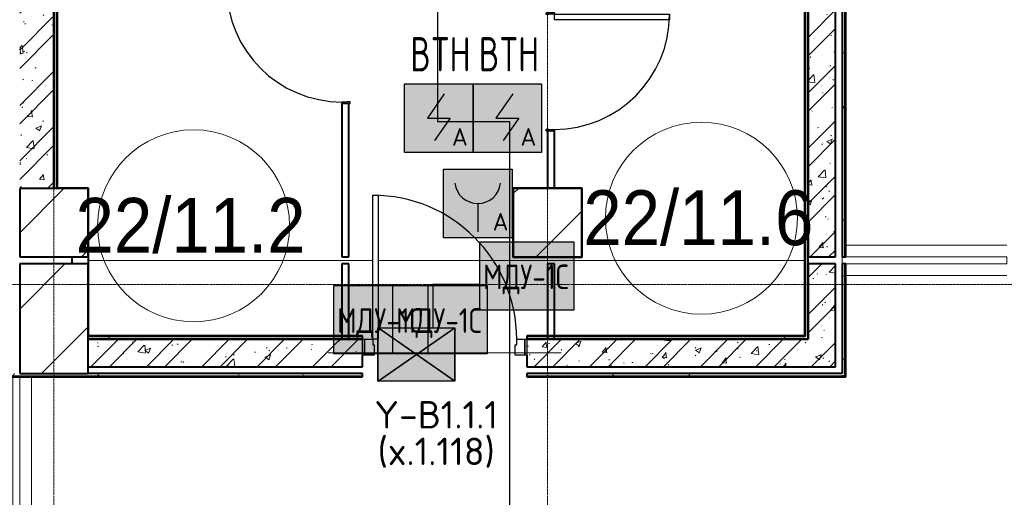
# Model space of a CAD drawing. Header units: millimetres. Extents: x -135639 to 224623, y -383017 to -59102.
# Tile 127 of 256: x 102744 to 109926, y -347868 to -344386. Entities that reach past the tile are written whole.
import ezdxf
from ezdxf.enums import TextEntityAlignment as Align

# ---------------------------------------------------------------- set-up
doc = ezdxf.new("R2010")
doc.units = ezdxf.units.MM
for name, pattern in [('CONTINOUS', [0]), ('Линия сетки', [25, 20, -2.5, 0, -2.5]), ('Штрих_3_1_5_', [4.5, 3, -1.5]), ('Штриховая_ш3 п1_5', [4.5, 3, -1.5])]:
    doc.linetypes.add(name, pattern=pattern)
for name, color, linetype, lineweight in [('A-000-M_MASS', 7, 'Continuous', 18), ('A-010-A_ROOM', 7, 'Continuous', 20), ('A-200-M_WALL', 7, 'Continuous', 18), ('A-200-M_WALL_INT', 7, 'Continuous', 18), ('A-200-M_WALL_PAT', 7, 'Continuous', 40), ('A-325-M_DOOR', 7, 'Continuous', 18), ('A-325-M_DOOR__FRAME', 7, 'Continuous', 30), ('A-325-M_DOOR_PANEL', 7, 'Continuous', 30), ('S-280-M_COLUMN', 7, 'Continuous', 18), ('S-280-M_STRUCT_FRAME', 7, 'Continuous', 18), ('Z-030-M_GRID', 7, 'Continuous', 9), ('Арматура воздуховодов', 7, 'Continuous', 18), ('ОС', 5, 'Continuous', 25), ('ПС', 7, 'Continuous', 40), ('СС-011-ПОЖ-СИГНАЛИЗАЦИЯ', 1, 'Continuous', 30)]:
    doc.layers.add(name, color=color, linetype=linetype, lineweight=lineweight)
doc.layers.add('A-010-M_ROOM_SEPARATION', color=4, linetype='Штриховая_ш3 п1_5', lineweight=40, true_color=0x00ffff)
doc.layers.add('ССПС', color=5, linetype='Continuous')
doc.styles.add('1111', font='isocpeur.ttf')
doc.styles.add('Arial_2', font='arial.ttf', dxfattribs={"width": 0.9, "height": 400})
doc.styles.add('ISOCPEUR', font='isocpeur.ttf', dxfattribs={"height": 300})
pattern_1 = [(50, (0, 0), (437.2423, -38.2536), [45.72, -502.92]), (355, (0, 0), (-84.5828, 458.5367), [36.576, -402.336]), (100.451, (36.44, -3.2), (352.662, 420.2802), [38.856, -427.416]), (46.184, (0, 121.9), (650.59, -100.9033), [68.58, -754.38]), (96.636, (54.2, 113.5), (569.766, 593.8263), [58.284, -641.125]), (351.184, (0, 121.9), (569.7716, 593.8214), [54.864, -603.504]), (21, (60.96, 91.44), (363.875, -245.4366), [45.72, -502.92]), (326, (60.96, 91.44), (148.3253, 442.0518), [36.576, -402.336]), (71.451, (91.3, 71), (512.201, 196.6115), [38.856, -427.416]), (37.5, (0, 0), (7.41278, 202.9318), [6.706, -390.754, 6.706, -401.726, -403.86]), (37.5, (0, 0), (7.41278, 202.9318), [-805.891, 6.706, -397.154]), (7.5, (0, 0), (160.36715, 240.43305), [6.706, -226.162, 6.706, -381.61, -153.924]), (7.5, (0, 0), (160.36715, 240.43305), [-621.182, 6.706, -147.218]), (327.5, (-135.94, 0), (325.41783, -13.7491), [6.706, -145.694, 6.706, -468.782, -630.936]), (327.5, (-135.94, 0), (325.41783, -13.7491), [-627.888, 6.706, -624.23]), (317.5, (-196.9, 0), (355.51, 61.0244), [6.706, -191.414, 6.706, -309.067, -448.056]), (317.5, (-196.9, 0), (355.51, 61.0244), [-513.893, 6.706, -441.35])]
pattern_2 = [(45, (0, 0), (-202.05576, 202.05576), []), (45, (134.7, 0), (-202.05576, 202.05576), [])]
pattern_3 = [(0, (0, 0), (812.8, 203.2), [67.056, -542.544, 67.056, -542.544, -3251.2]), (0, (0, 0), (812.8, 203.2), [-1219.2, 67.056, -1152.144, 67.056, -542.544, -1422.4]), (0, (0, 0), (812.8, 203.2), [-3048, 67.056, -339.344, 67.056, -948.944]), (120, (304.8, 101.6), (-582.37636, 602.30545), [67.056, -542.544, 67.056, -542.544, -3251.2]), (120, (304.8, 101.6), (-582.37636, 602.30545), [-1219.2, 67.056, -1152.144, 67.056, -542.544, -1422.4]), (120, (304.8, 101.6), (-582.37636, 602.30545), [-3048, 67.056, -339.344, 67.056, -948.944]), (240, (406.4, 508), (-230.42364, -805.50545), [67.056, -542.544, 67.056, -542.544, -3251.2]), (240, (406.4, 508), (-230.42364, -805.50545), [-1219.2, 67.056, -1152.144, 67.056, -542.544, -1422.4]), (240, (406.4, 508), (-230.42364, -805.50545), [-3048, 67.056, -339.344, 67.056, -948.944])]

# ---------------------------------------------------------------- blocks, each defined once
blk = doc.blocks.new('101_Дверь_Однопольная - _ПЧ_800х2000_Кладовая_Пр-4171002-B2_-11_400_')
at = {"layer": 'A-325-M_DOOR', "color": 253, "lineweight": 30, "true_color": 0xaaaaaa}
for p, q in [((-431, 25), (-430, 25)), ((-431, -35), (-431, 25)), ((-430, 25), (-430, -35)), ((430, -35), (430, 25)), ((430, 25), (431, 25)), ((431, 25), (431, -35)), ((-430, -35), (-431, -35)), ((431, -35), (430, -35))]:
    blk.add_line(p, q, dxfattribs=at)
at = {"layer": 'A-325-M_DOOR__FRAME', "color": 253, "true_color": 0xaaaaaa}
for p, q in [((-430, 25), (-420, 25)), ((-430, -35), (-430, 25)), ((-420, 25), (-420, -15)), ((420, 25), (430, 25)), ((420, -15), (420, 25)), ((430, 25), (430, -35)), ((-419, -35), (-430, -35)), ((-420, -15), (-419, -15)), ((-419, -15), (-419, -35)), ((419, -15), (420, -15)), ((419, -35), (419, -15)), ((430, -35), (419, -35))]:
    blk.add_line(p, q, dxfattribs=at)
at = {"layer": 'A-325-M_DOOR_PANEL', "color": 253, "true_color": 0xaaaaaa}
for p, q in [((-420, 865), (-380, 865)), ((-420, 25), (-420, 865)), ((-380, 865), (-380, 25)), ((-380, 25), (-420, 25))]:
    blk.add_line(p, q, dxfattribs=at)
blk.add_arc((-420, 25), 840, 0, 90, dxfattribs=at)
blk = doc.blocks.new('101_Дверь_Однопольная - _ПЧ_Мет_1000х2000_Блок кладовых_EI60_Пр-4427903-B2_-11_400_')
at = {"layer": 'A-325-M_DOOR', "color": 253, "lineweight": 30, "true_color": 0xaaaaaa}
for p, q in [((-600, 100), (-585, 100)), ((-600, -15), (-600, 100)), ((-585, 100), (-585, -15)), ((585, -15), (585, 100)), ((585, 100), (600, 100)), ((600, 100), (600, -15)), ((-585, -15), (-600, -15)), ((600, -15), (585, -15))]:
    blk.add_line(p, q, dxfattribs=at)
at = {"layer": 'A-325-M_DOOR__FRAME', "color": 253, "true_color": 0xaaaaaa}
for p, q in [((-585, 100), (-525, 100)), ((-585, -15), (-585, 100)), ((-525, 100), (-525, 60)), ((525, 100), (585, 100)), ((525, 60), (525, 100)), ((585, 100), (585, -15)), ((-525, 60), (-515, 60)), ((-515, 60), (-515, -15)), ((515, 60), (525, 60)), ((515, -15), (515, 60)), ((-515, -15), (-585, -15)), ((585, -15), (515, -15))]:
    blk.add_line(p, q, dxfattribs=at)
at = {"layer": 'A-325-M_DOOR_PANEL', "color": 253, "true_color": 0xaaaaaa}
for p, q in [((-525, 1150), (-485, 1150)), ((-525, 100), (-525, 1150)), ((-485, 1150), (-485, 100)), ((-485, 100), (-525, 100))]:
    blk.add_line(p, q, dxfattribs=at)
blk.add_arc((-525, 100), 1050, 0, 90, dxfattribs=at)
blk = doc.blocks.new('101_Дверь_Однопольная - _ПЧ_800х2000_Кладовая_Л-4171007-B2_-11_400_')
at = {"layer": 'A-325-M_DOOR', "color": 253, "lineweight": 30, "true_color": 0xaaaaaa}
for p, q in [((-430, 25), (-431, 25)), ((-431, 25), (-431, -35)), ((-430, -35), (-430, 25)), ((431, 25), (430, 25)), ((430, 25), (430, -35)), ((431, -35), (431, 25)), ((-431, -35), (-430, -35)), ((430, -35), (431, -35))]:
    blk.add_line(p, q, dxfattribs=at)
at = {"layer": 'A-325-M_DOOR__FRAME', "color": 253, "true_color": 0xaaaaaa}
for p, q in [((-420, 25), (-430, 25)), ((-430, 25), (-430, -35)), ((-420, -15), (-420, 25)), ((430, 25), (420, 25)), ((420, 25), (420, -15)), ((430, -35), (430, 25)), ((-430, -35), (-419, -35)), ((-419, -15), (-420, -15)), ((-419, -35), (-419, -15)), ((420, -15), (419, -15)), ((419, -15), (419, -35)), ((419, -35), (430, -35))]:
    blk.add_line(p, q, dxfattribs=at)
at = {"layer": 'A-325-M_DOOR_PANEL', "color": 253, "true_color": 0xaaaaaa}
for p, q in [((420, 865), (380, 865)), ((380, 865), (380, 25)), ((420, 25), (420, 865)), ((380, 25), (420, 25))]:
    blk.add_line(p, q, dxfattribs=at)
blk.add_arc((420, 25), 840, 90, 180, dxfattribs=at)
blk = doc.blocks.new('ПР - _ПЧ_1200_200_Оп250-250_Шаг300_Арм16_Арм10-V55-B2_-11_400_')
at = {"layer": 'S-280-M_STRUCT_FRAME', "color": 21, "true_color": 0xffaaaa}
for p, q in [((-850, 0), (850, 0)), ((-850, 0), (-600, 0)), ((-515, 0), (515, 0)), ((-515, 0), (515, 0)), ((600, 0), (850, 0))]:
    blk.add_line(p, q, dxfattribs=at)
blk = doc.blocks.new('CP_ДШ_Hanytex_TopJoint 24C - CP_ДШ_Hanytex_TopJoint 24C-V113-B2_-11_400_')
at = {"layer": 'A-000-M_MASS', "color": 253, "true_color": 0xaaaaaa}
for p, q in [((1175, 110), (0, 110)), ((1175, 25), (0, 25)), ((0, 25), (0, -25)), ((0, -25), (0, 25)), ((1200, -25), (1200, 25)), ((1200, 25), (1200, -25)), ((0, -25), (1175, -25)), ((1175.1, -110), (0, -110))]:
    blk.add_line(p, q, dxfattribs=at)
blk = doc.blocks.new('180_ДефШов_ОснЛиния_ - Накладной профиль шир_ 50 мм Пол-3658272-B2_-11_400_')
at = {"layer": 'A-000-M_MASS', "color": 253, "true_color": 0xaaaaaa}
blk.add_line((0, 0), (1625, 0), dxfattribs=at)
blk = doc.blocks.new('180_ДефШов_ОснЛиния_ - Накладной профиль шир_ 50 мм Пол-V126-B2_-11_400_')
at = {"layer": 'A-000-M_MASS', "color": 253, "true_color": 0xaaaaaa}
for p, q in [((0, 0), (2075, 0)), ((2115, 0), (3100, 0))]:
    blk.add_line(p, q, dxfattribs=at)
blk = doc.blocks.new('180_ДефШов_ОснЛиния_ - Накладной профиль Угловой шир_ 50 мм Пол-3647981-B2_-11_400_')
at = {"layer": 'A-000-M_MASS', "color": 253, "true_color": 0xaaaaaa}
blk.add_line((0, 0), (500, 0), dxfattribs=at)
blk = doc.blocks.new('CP_ДШ_Hanytex_TopJoint 24C - CP_ДШ_Hanytex_TopJoint 24C-V129-B2_-11_400_')
at = {"layer": 'A-000-M_MASS', "color": 253, "true_color": 0xaaaaaa}
for p, q in [((3600, 110), (25, 110)), ((3600, 25), (25, 25)), ((3600, -25), (3600, 25)), ((3600, 25), (3600, -25)), ((25, -25), (3600, -25)), ((3600, -110), (25, -110))]:
    blk.add_line(p, q, dxfattribs=at)
blk = doc.blocks.new('135_SLK_GD_AR_rvt-1-B2_-11_400_')
at = {"layer": 'A-200-M_WALL_PAT', "lineweight": 9, "true_color": 0xaaaaaa}
h = blk.add_hatch(dxfattribs=at)
h.set_pattern_fill('FP_4', color=253, style=0, pattern_type=2)
h.set_pattern_definition(pattern_3)
h.paths.add_polyline_path([(117320, 15600), (117320, 22450), (117300, 22450), (117300, 15600)])
h = blk.add_hatch(dxfattribs=at)
h.set_pattern_fill('FP_4', color=253, style=0, pattern_type=2)
h.set_pattern_definition(pattern_3)
h.paths.add_polyline_path([(117030, 15600), (117050, 15600), (117050, 22200), (117030, 22200), (117030, 18907.5)])
h = blk.add_hatch(dxfattribs=at)
h.set_pattern_fill('FP_1', color=253, style=0, pattern_type=2)
h.set_pattern_definition(pattern_1)
h.paths.add_polyline_path([(117250, 15600), (117250, 22200), (117050, 22200), (117050, 15600)])
h = blk.add_hatch(dxfattribs=at)
h.set_pattern_fill('FP_2', color=253, style=0, pattern_type=2)
h.set_pattern_definition(pattern_2)
h.paths.add_polyline_path([(117250, 15600), (117250, 22200), (117050, 22200), (117050, 15600)])
h = blk.add_hatch(dxfattribs=at)
h.set_pattern_fill('FP_1', color=253, style=0, pattern_type=2)
h.set_pattern_definition(pattern_1)
h.paths.add_polyline_path([(111300, 16100), (111550, 16100), (111550, 21950), (111300, 21950), (111300, 18907.5)])
h = blk.add_hatch(dxfattribs=at)
h.set_pattern_fill('FP_2', color=253, style=0, pattern_type=2)
h.set_pattern_definition(pattern_2)
h.paths.add_polyline_path([(111300, 16100), (111550, 16100), (111550, 21950), (111300, 21950), (111300, 18907.5)])
h = blk.add_hatch(dxfattribs=at)
h.set_pattern_fill('FP_4', color=253, style=0, pattern_type=2)
h.set_pattern_definition(pattern_3)
h.paths.add_polyline_path([(111570, 16100), (111570, 21950), (111550, 21948), (111550, 16100)])
h = blk.add_hatch(dxfattribs=at)
h.set_pattern_fill('FP_4', color=253, style=0, pattern_type=2)
h.set_pattern_definition(pattern_3)
h.paths.add_polyline_path([(117050, 15000), (117050, 15550), (117030, 15550), (117030, 15000)])
h = blk.add_hatch(dxfattribs=at)
h.set_pattern_fill('FP_1', color=253, style=0, pattern_type=2)
h.set_pattern_definition(pattern_1)
h.paths.add_polyline_path([(117250, 15000), (117250, 15550), (117050, 15550), (117050, 15000)])
h = blk.add_hatch(dxfattribs=at)
h.set_pattern_fill('FP_2', color=253, style=0, pattern_type=2)
h.set_pattern_definition(pattern_2)
h.paths.add_polyline_path([(117250, 15000), (117250, 15550), (117050, 15550), (117050, 15000)])
h = blk.add_hatch(dxfattribs=at)
h.set_pattern_fill('FP_4', color=253, style=0, pattern_type=2)
h.set_pattern_definition(pattern_3)
h.paths.add_polyline_path([(117320, 14730), (117320, 15550), (117300, 15550), (117300, 14730)])
h = blk.add_hatch(dxfattribs=at)
h.set_pattern_fill('FP_4', color=253, style=0, pattern_type=2)
h.set_pattern_definition(pattern_3)
h.paths.add_polyline_path([(117025, 15000), (117030, 15000), (117030, 15020), (115000, 15020), (115000, 15000), (115803.7, 15000)])
h.paths.add_polyline_path([(111800, 15000), (113800, 15000), (113800, 15020), (111800, 15020)])
h = blk.add_hatch(dxfattribs=at)
h.set_pattern_fill('FP_1', color=253, style=0, pattern_type=2)
h.set_pattern_definition(pattern_1)
h.paths.add_polyline_path([(115000, 14800), (117250, 14800), (117250, 15000), (115000, 15000), (115000, 14885)])
h.paths.add_polyline_path([(111800, 14800), (113800, 14800), (113800, 15000), (111800, 15000)])
h = blk.add_hatch(dxfattribs=at)
h.set_pattern_fill('FP_2', color=253, style=0, pattern_type=2)
h.set_pattern_definition(pattern_2)
h.paths.add_polyline_path([(115000, 14800), (117250, 14800), (117250, 15000), (115000, 15000), (115000, 14885)])
h.paths.add_polyline_path([(111800, 14800), (113800, 14800), (113800, 15000), (111800, 15000)])
h = blk.add_hatch(dxfattribs=at)
h.set_pattern_fill('FP_4', color=253, style=0, pattern_type=2)
h.set_pattern_definition(pattern_3)
h.paths.add_polyline_path([(117300, 14730), (117300, 14750), (115000, 14750), (115000, 14730), (115803.7, 14730)])
h.paths.add_polyline_path([(113800, 14730), (113800, 14750), (107700, 14750), (107700, 14730), (113030.6, 14730)])
h.paths.add_polyline_path([(106500, 14730), (106500, 14750), (104080, 14750), (104080, 14730), (104711.4, 14730)])
at = {"layer": 'A-010-M_ROOM_SEPARATION', "color": 131, "linetype": 'Штрих_3_1_5_', "true_color": 0xaaffff}
blk.add_line((111680, 15600), (111680, 15550), dxfattribs=at)
at = {"layer": 'A-200-M_WALL', "color": 253, "lineweight": 40, "true_color": 0xaaaaaa}
for p, q in [((117320, 15600), (117320, 22450)), ((117050, 22200), (117050, 15600)), ((117050, 15600), (117050, 22200)), ((117030, 22180), (117030, 15600)), ((111550, 21948), (111550, 16100)), ((111570, 16100), (111570, 21948)), ((111550, 16100), (111550, 17700)), ((117030, 15600), (117030, 15550)), ((117030, 15550), (117030, 15020)), ((117050, 15550), (117050, 15000)), ((117050, 15000), (117050, 15550)), ((117320, 14730), (117320, 15550)), ((113800, 15020), (111800, 15020)), ((117025, 15020), (115000, 15020)), ((117030, 15020), (117025, 15020)), ((113650, 15000), (111800, 15000)), ((111800, 15000), (113650, 15000)), ((113700, 15000), (113650, 15000)), ((113650, 15000), (113700, 15000)), ((113650, 15000), (113700, 15000)), ((113800, 15000), (113700, 15000)), ((113700, 15000), (113800, 15000)), ((115150, 15000), (115000, 15000)), ((115000, 15000), (115150, 15000)), ((115150, 15000), (115200, 15000)), ((115200, 15000), (115150, 15000)), ((115150, 15000), (115200, 15000)), ((117025, 15000), (115200, 15000)), ((115200, 15000), (117025, 15000)), ((117025, 15000), (117030, 15000)), ((107700, 14730), (113800, 14730)), ((115000, 14730), (117300, 14730)), ((117320, 14730), (117300, 14730))]:
    blk.add_line(p, q, dxfattribs=at)
at = {"layer": 'A-200-M_WALL_INT', "color": 253, "lineweight": 40, "true_color": 0xaaaaaa}
for p, q in [((117300, 22450), (117300, 15600)), ((117325, 15600), (117325, 22450)), ((117250, 15600), (117250, 22200)), ((117025, 22175), (117025, 15600)), ((111575, 16102), (111575, 21948)), ((113650, 16719), (113650, 15600)), ((113700, 15600), (113700, 16719)), ((115150, 16519), (115150, 16100)), ((115200, 16100), (115200, 16519)), ((111802, 16102), (111575, 16102)), ((111802, 16100), (111802, 16102)), ((111802, 15025), (111802, 16100)), ((114900, 16102), (114898, 16102)), ((114898, 16102), (114898, 15600)), ((115400, 16102), (114900, 16102)), ((115402, 16102), (115400, 16102)), ((115402, 15598), (115402, 16102)), ((111800, 15600), (111800, 15550)), ((113650, 15600), (113700, 15600)), ((114898, 15600), (114898, 15598)), ((114898, 15598), (115400, 15598)), ((115400, 15598), (115402, 15598)), ((117025, 15600), (117025, 15550)), ((117050, 15600), (117250, 15600)), ((117050, 15550), (117050, 15600)), ((117300, 15600), (117325, 15600)), ((113650, 15550), (113650, 15000)), ((113700, 15550), (113650, 15550)), ((113700, 15000), (113700, 15550)), ((115200, 15550), (115150, 15550)), ((115150, 15550), (115150, 15000)), ((115200, 15000), (115200, 15550)), ((117025, 15550), (117025, 15025)), ((117250, 15550), (117050, 15550)), ((117250, 15000), (117250, 15550)), ((117300, 15550), (117300, 14750)), ((117325, 15550), (117300, 15550)), ((117325, 14725), (117325, 15550)), ((113800, 15025), (111802, 15025)), ((113800, 15000), (113800, 15025)), ((117025, 15025), (115000, 15025)), ((115000, 15025), (115000, 15000)), ((117050, 15000), (117025, 15000)), ((117030, 15000), (117050, 15000)), ((117250, 14800), (117250, 15000)), ((113800, 14800), (113800, 14885)), ((115000, 14885), (115000, 14800)), ((111800, 14800), (113800, 14800)), ((115000, 14800), (117250, 14800)), ((107700, 14725), (113800, 14725)), ((113800, 14750), (111800, 14750)), ((113800, 14725), (113800, 14750)), ((117300, 14750), (115000, 14750)), ((115000, 14750), (115000, 14725)), ((115000, 14725), (117300, 14725)), ((117300, 14725), (117320, 14725)), ((117320, 14725), (117325, 14725))]:
    blk.add_line(p, q, dxfattribs=at)
at = {"layer": 'A-000-M_MASS', "color": 253, "lineweight": 18, "true_color": 0xaaaaaa}
for name, p, rotation in [('CP_ДШ_Hanytex_TopJoint 24C - CP_ДШ_Hanytex_TopJoint 24C-V113-B2_-11_400_', (118500, 15575), 180), ('CP_ДШ_Hanytex_TopJoint 24C - CP_ДШ_Hanytex_TopJoint 24C-V129-B2_-11_400_', (111275, 14750), 270.0000000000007)]:
    blk.add_blockref(name, p, dxfattribs=dict(at, rotation=rotation))
for name, p in [('180_ДефШов_ОснЛиния_ - Накладной профиль шир_ 50 мм Пол-V126-B2_-11_400_', (111800, 15575)), ('180_ДефШов_ОснЛиния_ - Накладной профиль Угловой шир_ 50 мм Пол-3647981-B2_-11_400_', (114900, 15575)), ('180_ДефШов_ОснЛиния_ - Накладной профиль шир_ 50 мм Пол-3658272-B2_-11_400_', (115400, 15575))]:
    blk.add_blockref(name, p, dxfattribs=at)
at = {"layer": 'A-325-M_DOOR', "color": 253, "lineweight": 18, "true_color": 0xaaaaaa}
for name, p, rotation in [('101_Дверь_Однопольная - _ПЧ_800х2000_Кладовая_Л-4171007-B2_-11_400_', (113675, 17150), 90), ('101_Дверь_Однопольная - _ПЧ_800х2000_Кладовая_Пр-4171002-B2_-11_400_', (115175, 16950), 269.9999999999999)]:
    blk.add_blockref(name, p, dxfattribs=dict(at, rotation=rotation))
blk.add_blockref('101_Дверь_Однопольная - _ПЧ_Мет_1000х2000_Блок кладовых_EI60_Пр-4427903-B2_-11_400_', (114400, 14900), dxfattribs=at)
at = {"layer": 'S-280-M_STRUCT_FRAME', "color": 253, "lineweight": 18, "true_color": 0xaaaaaa}
blk.add_blockref('ПР - _ПЧ_1200_200_Оп250-250_Шаг300_Арм16_Арм10-V55-B2_-11_400_', (114400, 14900), dxfattribs=at)
blk = doc.blocks.new('Бетон-Прямоугольная-Колонна - CLM_Подземные этажи_В40-500х800-V146-B2_-11_400_')
at = {"layer": 'S-280-M_COLUMN', "lineweight": 9, "true_color": 0xaaaaaa}
h = blk.add_hatch(dxfattribs=at)
h.set_pattern_fill('FP_24', color=253, style=0, pattern_type=2)
h.set_pattern_definition([(45, (-111550, -15150), (-628.618, 628.618), []), (45, (-110921.4, -15150), (-628.618, 628.618), [1111.25, -222.25, 6.706, -215.544])])
h.paths.add_polyline_path([(250, -400), (250, 400), (-250, 400), (-250, -400)])
at = {"layer": 'S-280-M_COLUMN', "color": 253, "lineweight": 40, "true_color": 0xaaaaaa}
for p, q in [((250, 400), (-250, 400)), ((-250, 400), (-250, -400)), ((250, -400), (250, 400)), ((-250, -400), (250, -400))]:
    blk.add_line(p, q, dxfattribs=at)
blk = doc.blocks.new('135_SLK_GD_KR_rvt-1-B2_-11_400_')
at = {"layer": 'S-280-M_COLUMN', "color": 253, "lineweight": 18, "true_color": 0xaaaaaa}
blk.add_blockref('Бетон-Прямоугольная-Колонна - CLM_Подземные этажи_В40-500х800-V146-B2_-11_400_', (111550, 15150), dxfattribs=at)
blk = doc.blocks.new('Бетон-Прямоугольная-Колонна - CLM_Подземные этажи_В50-500х500-V335-B2_-11_400_')
at = {"layer": 'S-280-M_COLUMN', "lineweight": 9, "true_color": 0xaaaaaa}
h = blk.add_hatch(dxfattribs=at)
h.set_pattern_fill('FP_221', color=253, style=0, pattern_type=2)
h.set_pattern_definition([(45, (-111550, -15850), (-628.618, 628.618), []), (45, (-110921.4, -15850), (-628.618, 628.618), [1111.25, -222.25, 6.706, -215.544])])
h.paths.add_polyline_path([(250, -250), (250, 250), (-250, 250), (-250, -250)])
at = {"layer": 'S-280-M_COLUMN', "color": 253, "lineweight": 40, "true_color": 0xaaaaaa}
for p, q in [((250, 250), (-250, 250)), ((-250, 250), (-250, -250)), ((250, -250), (250, 250)), ((-250, -250), (250, -250))]:
    blk.add_line(p, q, dxfattribs=at)
blk = doc.blocks.new('Бетон-Прямоугольная-Колонна - CLM_Подземные этажи_В50-500х500-V336-B2_-11_400_')
at = {"layer": 'S-280-M_COLUMN', "lineweight": 9, "true_color": 0xaaaaaa}
h = blk.add_hatch(dxfattribs=at)
h.set_pattern_fill('FP_222', color=253, style=0, pattern_type=2)
h.set_pattern_definition([(45, (-115150, -15850), (-628.618, 628.618), []), (45, (-114521.4, -15850), (-628.618, 628.618), [1111.25, -222.25, 6.706, -215.544])])
h.paths.add_polyline_path([(250, -250), (250, 250), (-250, 250), (-250, -250)])
at = {"layer": 'S-280-M_COLUMN', "color": 253, "lineweight": 40, "true_color": 0xaaaaaa}
for p, q in [((250, 250), (-250, 250)), ((-250, 250), (-250, -250)), ((250, -250), (250, 250)), ((-250, -250), (250, -250))]:
    blk.add_line(p, q, dxfattribs=at)
blk = doc.blocks.new('135_SLK_K4_KR_rvt-1-B2_-11_400_')
at = {"layer": 'S-280-M_COLUMN', "color": 253, "lineweight": 18, "true_color": 0xaaaaaa}
for name, p in [('Бетон-Прямоугольная-Колонна - CLM_Подземные этажи_В50-500х500-V335-B2_-11_400_', (111550, 15850)), ('Бетон-Прямоугольная-Колонна - CLM_Подземные этажи_В50-500х500-V336-B2_-11_400_', (115150, 15850))]:
    blk.add_blockref(name, p, dxfattribs=at)
blk = doc.blocks.new('050_Марка_Помещение - Номер-620969-B2_-11_400_')
at = {"layer": 'A-010-A_ROOM', "color": 253, "true_color": 0xaaaaaa}
blk.add_circle((0, 0), 3.5, dxfattribs=at)
blk = doc.blocks.new('-2 этаж')
at = {"layer": 'Z-030-M_GRID', "color": 253, "linetype": 'Линия сетки', "true_color": 0xaaaaaa}
for p, q in [((370642.3, -369621.6), (370642.3, -216207.4)), ((374242.3, -369621.4), (374242.3, -216207.4)), ((415042.8, -334527.3), (255413, -334527.3))]:
    blk.add_line(p, q, dxfattribs=at)
at = {"lineweight": 5}
for name in ['135_SLK_GD_KR_rvt-1-B2_-11_400_', '135_SLK_GD_AR_rvt-1-B2_-11_400_', '135_SLK_K4_KR_rvt-1-B2_-11_400_']:
    blk.add_blockref(name, (259092.3, -349927.3), dxfattribs=at)
at = {"layer": 'A-010-A_ROOM', "color": 253, "true_color": 0xaaaaaa, "xscale": 199.9999999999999, "yscale": 199.9999999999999, "zscale": 199.9999999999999}
for p in [(375364.4, -334044.6), (371660.7, -334100.1)]:
    blk.add_blockref('050_Марка_Помещение - Номер-620969-B2_-11_400_', p, dxfattribs=at)
at = {"layer": 'A-010-A_ROOM', "color": 253, "lineweight": 9, "true_color": 0xaaaaaa, "char_height": 400, "width": 2077.974, "attachment_point": 1, "style": 'Arial_2'}
for s, insert in [('22/11.2', (370799.8, -333896.7)), ('22/11.6', (374503.5, -333841.1))]:
    blk.add_mtext(s, dxfattribs=dict(at, insert=insert))
blk = doc.blocks.new('*U4706')
at = {"lineweight": 35, "true_color": 0xffffff}
h = blk.add_hatch(color=7, dxfattribs=at)
h.dxf.hatch_style = 1
h.paths.add_polyline_path([(0, 499.6), (0, 0), (499.6, 0), (499.6, 499.6)])
at = {"color": 1, "linetype": 'ByBlock', "lineweight": -2}
for p, q in [((289.5, 426.3), (166.9, 249.8)), ((166.9, 249.8), (332.7, 249.8)), ((332.7, 249.8), (219.3, 86.3))]:
    blk.add_line(p, q, dxfattribs=at)
at = {"color": 1, "linetype": 'ByBlock', "lineweight": -2, "ltscale": 0.1}
blk.add_lwpolyline([(0, 499.6), (499.6, 499.6), (499.6, 0), (0, 0)], close=True, dxfattribs=at)
at = {"color": 1, "linetype": 'ByBlock', "lineweight": -2, "ltscale": 1000, "style": '1111'}
blk.add_text('A', height=128.1, dxfattribs=at).set_placement((403.4, 49.2), align=Align.CENTER)
at = {"color": 0, "linetype": 'ByBlock', "lineweight": -2, "style": '1111'}
blk.add_attdef('INDEX', (-63.3, -234.7), '', height=125, dxfattribs=at)
at = {"color": 0, "linetype": 'ByBlock', "lineweight": -2, "style": '1111', "flags": 1}
for tag, p in [('NAME_DEVICE', (-64.1, -421.2)), ('NUM_POM', (-81.6, -847))]:
    blk.add_attdef(tag, p, '', height=125, dxfattribs=at)
at = {"color": 0, "linetype": 'ByBlock', "lineweight": -2, "style": '1111', "width": 0.7}
blk.add_attdef('NUM_DEVICE', (-64.1, -629.5), '', height=125, dxfattribs=at)
blk = doc.blocks.new('*U4714')
at = {"linetype": 'ByBlock', "lineweight": -2, "ltscale": 100}
h = blk.add_hatch(color=0, dxfattribs=at)
h.dxf.hatch_style = 1
h.paths.add_polyline_path([(0, 0), (139.7, 97.2), (0, 194.4)])
h.paths.add_polyline_path([(139.7, 97.2), (279.5, 0), (279.5, 194.4)])
at = {"linetype": 'CONTINOUS', "lineweight": 30, "ltscale": 100, "true_color": 0xffffff}
h = blk.add_hatch(color=7, dxfattribs=at)
h.dxf.hatch_style = 1
h.paths.add_polyline_path([(0, 194.4), (139.7, 97.2), (279.5, 194.4)])
h.paths.add_polyline_path([(0, 0), (279.5, 0), (139.7, 97.2)])
at = {"color": 0, "linetype": 'ByBlock', "lineweight": -2, "ltscale": 100}
for p, q in [((0, 194.4), (279.5, 0)), ((279.5, 194.4), (0, 0))]:
    blk.add_line(p, q, dxfattribs=at)
blk.add_lwpolyline([(279.5, 0), (0, 0), (0, 194.4), (279.5, 194.4)], close=True, dxfattribs=at)
blk = doc.blocks.new('ger')
at = {"lineweight": 40, "ltscale": 2, "true_color": 0xffffff}
h = blk.add_hatch(color=7, dxfattribs=at)
h.dxf.hatch_style = 1
h.paths.add_polyline_path([(491036.1, -67335.5), (491036.1, -66842.7), (490344.7, -66842.7), (490344.7, -67335.5)])
at = {"layer": 'ОС', "color": 1, "lineweight": 30}
blk.add_lwpolyline([(491036.1, -66842.7), (490344.7, -66842.7), (490344.7, -67335.5), (491036.1, -67335.5)], close=True, dxfattribs=at)
at = {"layer": 'ССПС', "color": 1, "lineweight": -2, "ltscale": 1000, "style": '1111', "width": 0.8}
blk.add_text('МДУ-1С', height=180, dxfattribs=at).set_placement((490370.6, -67185.8))
blk = doc.blocks.new('*U4717')
at = {"linetype": 'Continuous', "lineweight": -2, "true_color": 0xffffff}
h = blk.add_hatch(color=7, dxfattribs=at)
h.dxf.hatch_style = 1
h.paths.add_polyline_path([(499.6, 499.6), (0, 499.6), (0, 0), (499.6, 0)])
at = {"color": 1, "linetype": 'Continuous', "lineweight": -2}
blk.add_line((249.8, 249.8), (249.8, 43), dxfattribs=at)
blk.add_lwpolyline([(0, 499.6), (499.6, 499.6), (499.6, 0), (0, 0)], close=True, dxfattribs=at)
blk.add_arc((249.7, 417.1), 167.3, 186.44952, 353.58526, dxfattribs=at)
at = {"color": 1, "linetype": 'ByBlock', "lineweight": -2, "ltscale": 1000, "style": '1111'}
blk.add_text('A', height=128.1, dxfattribs=at).set_placement((416, 52.7), align=Align.CENTER)
at = {"color": 0, "linetype": 'Continuous', "lineweight": -2, "style": '1111'}
for tag, p in [('INDEX', (-63.3, -234.7)), ('NUM_DEVICE', (-64.1, -629.5))]:
    blk.add_attdef(tag, p, '', height=125, dxfattribs=at)
at = {"color": 0, "linetype": 'Continuous', "lineweight": -2, "style": '1111', "flags": 1}
for tag, p in [('NAME_DEVICE', (-64.1, -421.2)), ('NUM_POM', (-81.6, -847))]:
    blk.add_attdef(tag, p, '', height=125, dxfattribs=at)

msp = doc.modelspace()

# ---------------------------------------------------------------- linework, layer by layer
at = {"layer": 'СС-011-ПОЖ-СИГНАЛИЗАЦИЯ', "lineweight": 30}
msp.add_lwpolyline([(102029, -348588.6), (102029, -347246.4), (98968.3, -347246.4), (98968.3, -344947.7), (98404, -344947.7), (98404, -340884.4), (99849.3, -340884.4), (99849.3, -338628.8), (109591.7, -338628.8), (109591.7, -343522), (107947, -343522), (107947, -341577.3), (105792.1, -341577.3), (105792.1, -345129), (106317.1, -345129), (106317.1, -348686)], dxfattribs=at)
at = {"layer": 'СС-011-ПОЖ-СИГНАЛИЗАЦИЯ', "color": 30, "lineweight": 30, "true_color": 0xf26722}
msp.add_lwpolyline([(106098.4, -346315.8), (105758.5, -346315.8), (105758.5, -346631.7)], dxfattribs=at)

# ---------------------------------------------------------------- block references
at = {"color": 0}
msp.add_blockref('-2 этаж', (-267647.8, -11788.6), dxfattribs=at)
at = {"color": 7, "linetype": 'CONTINOUS', "lineweight": 30, "ltscale": 100}
msp.add_blockref('*U4717', (105835.7, -345976), dxfattribs=at)
at = {"layer": 'Арматура воздуховодов', "lineweight": 30}
for p in [(-385311.4, -279483.8), (-384880.4, -279483.8)]:
    msp.add_blockref('ger', p, dxfattribs=at)
at = {"layer": 'ПС', "color": 7, "linetype": 'CONTINOUS', "lineweight": 30, "ltscale": 100}
ref = msp.add_blockref('*U4706', (105551.3, -345353.3), dxfattribs=dict(at, xscale=1.000736, yscale=1.000736, zscale=1.000736))
ref.add_attrib('NUM_DEVICE', 'BTH', dxfattribs={"layer": '0', "color": 0, "linetype": 'ByBlock', "lineweight": -2, "ltscale": 100, "height": 250.18, "style": '1111', "width": 0.7}).set_placement((105813, -344762.7), align=Align.CENTER)
ref = msp.add_blockref('*U4706', (106051.2, -345353.3), dxfattribs=dict(at, xscale=1.000736, yscale=1.000736, zscale=1.000736))
ref.add_attrib('NUM_DEVICE', 'BTH', dxfattribs={"layer": '0', "color": 0, "linetype": 'ByBlock', "lineweight": -2, "ltscale": 100, "height": 250.18, "style": '1111', "width": 0.7}).set_placement((106313, -344762.7), align=Align.CENTER)
at = {"layer": 'ПС', "color": 30, "linetype": 'Continuous', "lineweight": 30, "ltscale": 100, "xscale": 2, "yscale": 2, "zscale": 2, "rotation": 180}
for p in [(105916.4, -346633.1), (105917.4, -346631.7)]:
    msp.add_blockref('*U4714', p, dxfattribs=at)
at = {"layer": 'СС-011-ПОЖ-СИГНАЛИЗАЦИЯ', "lineweight": 30}
msp.add_blockref('ger', (-384246.2, -279165.2), dxfattribs=at)

# ---------------------------------------------------------------- texts
at = {"color": 7, "linetype": 'Continuous', "insert": (105375.6, -347166.5), "char_height": 200, "attachment_point": 1, "line_spacing_factor": 1.1, "style": 'ISOCPEUR'}
msp.add_mtext_dynamic_manual_height_columns('\\pxsm0.8,qc;{\\C256;Y-В1.1.1\\P(x.1.118)}', width=813.716, gutter_width=2478.4, heights=[735.9], dxfattribs=at)

doc.saveas('drawing.dxf')
